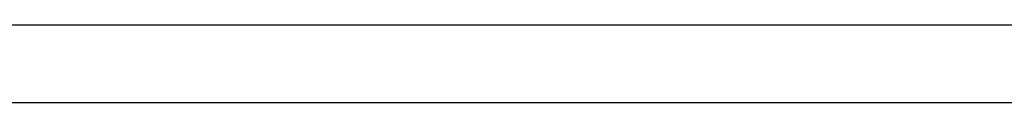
# Model space of a CAD drawing. Header units: inches. Extents: x 0.1 to 16.9, y 0.1 to 10.9.
# Tile 123 of 235: x 6.5510841 to 6.5517641, y 2.4426582 to 2.442712. Entities that reach past the tile are written whole.
import ezdxf

# ---------------------------------------------------------------- set-up
doc = ezdxf.new("R2010")
doc.units = ezdxf.units.IN
doc.header["$MEASUREMENT"] = 0
doc.linetypes.add('PHANTOM', pattern=[0.49999999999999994, 0.25, -0.05, 0.05, -0.05, 0.05, -0.05])

msp = doc.modelspace()

# ---------------------------------------------------------------- linework, layer by layer
at = {"color": 7, "linetype": 'Continuous', "lineweight": 25}
for p, q in [((6.553004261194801, 2.44271199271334), (6.535993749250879, 2.44271199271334)), ((6.552874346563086, 2.442658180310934), (6.536123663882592, 2.442658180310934))]:
    msp.add_line(p, q, dxfattribs=at)
at = {"color": 7, "linetype": 'PHANTOM', "lineweight": 18}
for p, q in [((6.553004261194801, 2.44271199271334), (6.53599374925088, 2.44271199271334)), ((6.553004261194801, 2.44271199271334), (6.53599374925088, 2.44271199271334)), ((6.553004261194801, 2.44271199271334), (6.53599374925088, 2.44271199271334)), ((6.552874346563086, 2.442658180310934), (6.536123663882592, 2.442658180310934)), ((6.552874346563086, 2.442658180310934), (6.536123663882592, 2.442658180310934)), ((6.552874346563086, 2.442658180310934), (6.536123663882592, 2.442658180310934))]:
    msp.add_line(p, q, dxfattribs=at)

doc.saveas('drawing.dxf')
